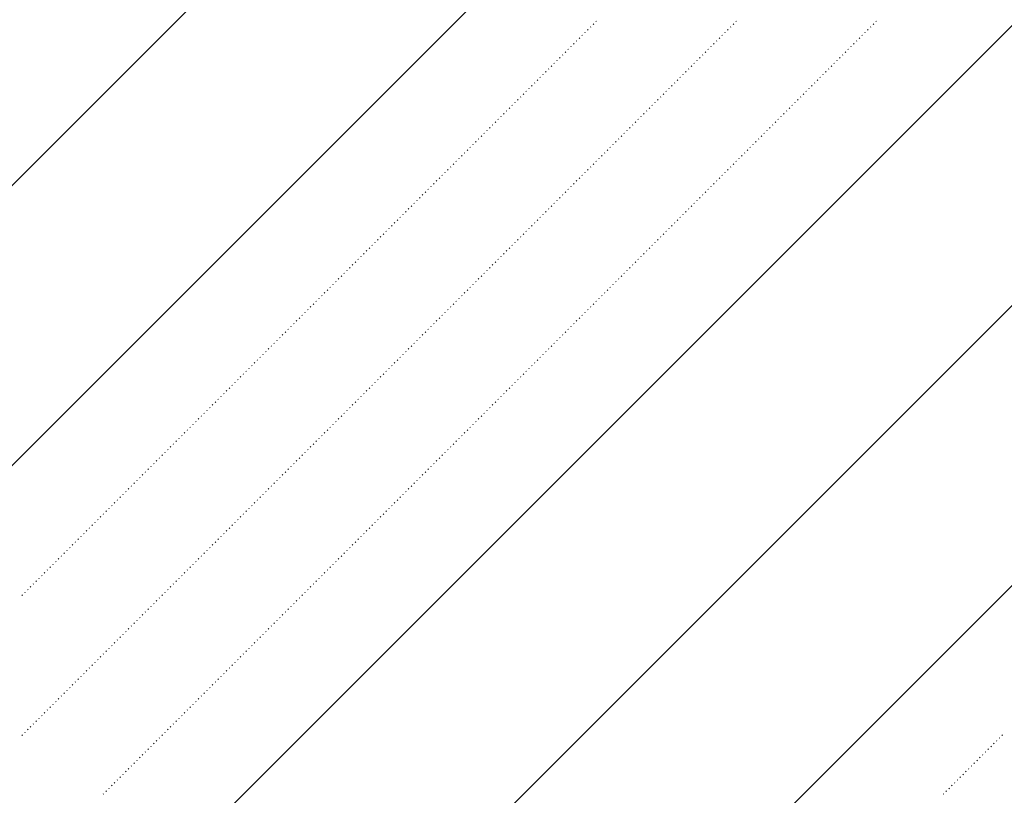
# Model space of a CAD drawing. Header units: millimetres. Extents: x 0 to 1260, y 0 to 297.
# Tile 66 of 104: x 264.05 to 270.27, y 127.41 to 132.31. Entities that reach past the tile are written whole.
import ezdxf

# ---------------------------------------------------------------- set-up
doc = ezdxf.new("R2010")
doc.units = ezdxf.units.MM
doc.linetypes.add('K5LT32802', pattern=[0])
doc.linetypes.add('K5LT32806', pattern=[0])
doc.layers.add('Системный слой', color=7, linetype='Continuous')

# ---------------------------------------------------------------- blocks, each defined once
blk = doc.blocks.new('U90')
at = {"layer": 'Системный слой', "color": 7, "linetype": 'K5LT32802', "lineweight": 9}
for p, q in [((253.8862, 119.3751), (270.2666, 135.7555)), ((253.8862, 121.1429), (268.4989, 135.7555)), ((253.8862, 115.8396), (273.8022, 135.7555)), ((253.8862, 114.0718), (273.8862, 134.0718)), ((253.8862, 112.304), (273.8862, 132.304))]:
    blk.add_line(p, q, dxfattribs=at)
at = {"layer": 'Системный слой', "color": 7, "linetype": 'K5LT32806', "lineweight": 18}
for p, q in [((267.674, 132.279), (267.6775, 132.2825)), ((267.6917, 132.2967), (267.6952, 132.3002)), ((268.5579, 132.279), (268.5614, 132.2825)), ((268.5756, 132.2967), (268.5791, 132.3002)), ((269.4418, 132.279), (269.4453, 132.2825)), ((269.4595, 132.2967), (269.463, 132.3002)), ((267.6033, 132.2083), (267.6068, 132.2118)), ((267.621, 132.226), (267.6245, 132.2295)), ((267.6387, 132.2436), (267.6422, 132.2472)), ((267.6563, 132.2613), (267.6599, 132.2649)), ((268.4872, 132.2083), (268.4907, 132.2118)), ((268.5049, 132.226), (268.5084, 132.2295)), ((268.5225, 132.2436), (268.5261, 132.2472)), ((268.5402, 132.2613), (268.5438, 132.2649)), ((269.3711, 132.2083), (269.3746, 132.2118)), ((269.3887, 132.226), (269.3923, 132.2295)), ((269.4064, 132.2436), (269.41, 132.2472)), ((269.4241, 132.2613), (269.4276, 132.2649)), ((267.5503, 132.1553), (267.5538, 132.1588)), ((267.5679, 132.1729), (267.5715, 132.1765)), ((267.5856, 132.1906), (267.5892, 132.1941)), ((268.4342, 132.1553), (268.4377, 132.1588)), ((268.4518, 132.1729), (268.4554, 132.1765)), ((268.4695, 132.1906), (268.473, 132.1941)), ((269.318, 132.1553), (269.3216, 132.1588)), ((269.3357, 132.1729), (269.3392, 132.1765)), ((269.3534, 132.1906), (269.3569, 132.1941)), ((267.4796, 132.0845), (267.4831, 132.0881)), ((267.4972, 132.1022), (267.5008, 132.1058)), ((267.5149, 132.1199), (267.5184, 132.1234)), ((267.5326, 132.1376), (267.5361, 132.1411)), ((268.3634, 132.0845), (268.367, 132.0881)), ((268.3811, 132.1022), (268.3847, 132.1058)), ((268.3988, 132.1199), (268.4023, 132.1234)), ((268.4165, 132.1376), (268.42, 132.1411)), ((269.2473, 132.0845), (269.2509, 132.0881)), ((269.265, 132.1022), (269.2685, 132.1058)), ((269.2827, 132.1199), (269.2862, 132.1234)), ((269.3004, 132.1376), (269.3039, 132.1411)), ((267.4265, 132.0315), (267.4301, 132.035)), ((267.4442, 132.0492), (267.4477, 132.0527)), ((267.4619, 132.0669), (267.4654, 132.0704)), ((268.3104, 132.0315), (268.3139, 132.035)), ((268.3281, 132.0492), (268.3316, 132.0527)), ((268.3458, 132.0669), (268.3493, 132.0704)), ((269.1943, 132.0315), (269.1978, 132.035)), ((269.212, 132.0492), (269.2155, 132.0527)), ((269.2296, 132.0669), (269.2332, 132.0704)), ((267.3558, 131.9608), (267.3594, 131.9643)), ((267.3735, 131.9785), (267.377, 131.982)), ((267.3912, 131.9962), (267.3947, 131.9997)), ((267.4088, 132.0138), (267.4124, 132.0174)), ((268.2397, 131.9608), (268.2432, 131.9643)), ((268.2574, 131.9785), (268.2609, 131.982)), ((268.2751, 131.9962), (268.2786, 131.9997)), ((268.2927, 132.0138), (268.2963, 132.0174)), ((269.1236, 131.9608), (269.1271, 131.9643)), ((269.1413, 131.9785), (269.1448, 131.982)), ((269.1589, 131.9962), (269.1625, 131.9997)), ((269.1766, 132.0138), (269.1802, 132.0174)), ((267.3028, 131.9078), (267.3063, 131.9113)), ((267.3205, 131.9254), (267.324, 131.929)), ((267.3381, 131.9431), (267.3417, 131.9467)), ((268.1867, 131.9078), (268.1902, 131.9113)), ((268.2043, 131.9254), (268.2079, 131.929)), ((268.222, 131.9431), (268.2256, 131.9467)), ((269.0705, 131.9078), (269.0741, 131.9113)), ((269.0882, 131.9254), (269.0918, 131.929)), ((269.1059, 131.9431), (269.1094, 131.9467)), ((267.2321, 131.8371), (267.2356, 131.8406)), ((267.2497, 131.8547), (267.2533, 131.8583)), ((267.2674, 131.8724), (267.271, 131.8759)), ((267.2851, 131.8901), (267.2886, 131.8936)), ((268.116, 131.8371), (268.1195, 131.8406)), ((268.1336, 131.8547), (268.1372, 131.8583)), ((268.1513, 131.8724), (268.1548, 131.8759)), ((268.169, 131.8901), (268.1725, 131.8936)), ((268.9998, 131.8371), (269.0034, 131.8406)), ((269.0175, 131.8547), (269.0211, 131.8583)), ((269.0352, 131.8724), (269.0387, 131.8759)), ((269.0529, 131.8901), (269.0564, 131.8936)), ((267.179, 131.784), (267.1826, 131.7876)), ((267.1967, 131.8017), (267.2003, 131.8052)), ((267.2144, 131.8194), (267.2179, 131.8229)), ((268.0629, 131.784), (268.0665, 131.7876)), ((268.0806, 131.8017), (268.0841, 131.8052)), ((268.0983, 131.8194), (268.1018, 131.8229)), ((268.9468, 131.784), (268.9503, 131.7876)), ((268.9645, 131.8017), (268.968, 131.8052)), ((268.9822, 131.8194), (268.9857, 131.8229)), ((267.1083, 131.7133), (267.1119, 131.7168)), ((267.126, 131.731), (267.1295, 131.7345)), ((267.1437, 131.7487), (267.1472, 131.7522)), ((267.1614, 131.7663), (267.1649, 131.7699)), ((267.9922, 131.7133), (267.9957, 131.7168)), ((268.0099, 131.731), (268.0134, 131.7345)), ((268.0276, 131.7487), (268.0311, 131.7522)), ((268.0452, 131.7663), (268.0488, 131.7699)), ((268.8761, 131.7133), (268.8796, 131.7168)), ((268.8938, 131.731), (268.8973, 131.7345)), ((268.9115, 131.7487), (268.915, 131.7522)), ((268.9291, 131.7663), (268.9327, 131.7699)), ((267.0553, 131.6603), (267.0588, 131.6638)), ((267.073, 131.678), (267.0765, 131.6815)), ((267.0907, 131.6956), (267.0942, 131.6992)), ((267.9392, 131.6603), (267.9427, 131.6638)), ((267.9569, 131.678), (267.9604, 131.6815)), ((267.9745, 131.6956), (267.9781, 131.6992)), ((268.8231, 131.6603), (268.8266, 131.6638)), ((268.8407, 131.678), (268.8443, 131.6815)), ((268.8584, 131.6956), (268.862, 131.6992)), ((266.9846, 131.5896), (266.9881, 131.5931)), ((267.0023, 131.6072), (267.0058, 131.6108)), ((267.0199, 131.6249), (267.0235, 131.6285)), ((267.0376, 131.6426), (267.0412, 131.6461)), ((267.8685, 131.5896), (267.872, 131.5931)), ((267.8861, 131.6072), (267.8897, 131.6108)), ((267.9038, 131.6249), (267.9074, 131.6285)), ((267.9215, 131.6426), (267.925, 131.6461)), ((268.7524, 131.5896), (268.7559, 131.5931)), ((268.77, 131.6072), (268.7736, 131.6108)), ((268.7877, 131.6249), (268.7912, 131.6285)), ((268.8054, 131.6426), (268.8089, 131.6461)), ((266.9316, 131.5365), (266.9351, 131.5401)), ((266.9492, 131.5542), (266.9528, 131.5577)), ((266.9669, 131.5719), (266.9704, 131.5754)), ((267.8154, 131.5365), (267.819, 131.5401)), ((267.8331, 131.5542), (267.8366, 131.5577)), ((267.8508, 131.5719), (267.8543, 131.5754)), ((268.6993, 131.5365), (268.7029, 131.5401)), ((268.717, 131.5542), (268.7205, 131.5577)), ((268.7347, 131.5719), (268.7382, 131.5754)), ((266.8608, 131.4658), (266.8644, 131.4694)), ((266.8785, 131.4835), (266.8821, 131.487)), ((266.8962, 131.5012), (266.8997, 131.5047)), ((266.9139, 131.5189), (266.9174, 131.5224)), ((267.7447, 131.4658), (267.7483, 131.4694)), ((267.7624, 131.4835), (267.7659, 131.487)), ((267.7801, 131.5012), (267.7836, 131.5047)), ((267.7978, 131.5189), (267.8013, 131.5224)), ((268.6286, 131.4658), (268.6321, 131.4694)), ((268.6463, 131.4835), (268.6498, 131.487)), ((268.664, 131.5012), (268.6675, 131.5047)), ((268.6816, 131.5189), (268.6852, 131.5224)), ((266.8078, 131.4128), (266.8113, 131.4163)), ((266.8255, 131.4305), (266.829, 131.434)), ((266.8432, 131.4481), (266.8467, 131.4517)), ((267.6917, 131.4128), (267.6952, 131.4163)), ((267.7094, 131.4305), (267.7129, 131.434)), ((267.727, 131.4481), (267.7306, 131.4517)), ((268.5756, 131.4128), (268.5791, 131.4163)), ((268.5933, 131.4305), (268.5968, 131.434)), ((268.6109, 131.4481), (268.6145, 131.4517)), ((266.7371, 131.3421), (266.7406, 131.3456)), ((266.7548, 131.3598), (266.7583, 131.3633)), ((266.7725, 131.3774), (266.776, 131.381)), ((266.7901, 131.3951), (266.7937, 131.3986)), ((267.621, 131.3421), (267.6245, 131.3456)), ((267.6387, 131.3598), (267.6422, 131.3633)), ((267.6563, 131.3774), (267.6599, 131.381)), ((267.674, 131.3951), (267.6775, 131.3986)), ((268.5049, 131.3421), (268.5084, 131.3456)), ((268.5225, 131.3598), (268.5261, 131.3633)), ((268.5402, 131.3774), (268.5438, 131.381)), ((268.5579, 131.3951), (268.5614, 131.3986)), ((266.6841, 131.289), (266.6876, 131.2926)), ((266.7017, 131.3067), (266.7053, 131.3103)), ((266.7194, 131.3244), (266.723, 131.3279)), ((267.5679, 131.289), (267.5715, 131.2926)), ((267.5856, 131.3067), (267.5892, 131.3103)), ((267.6033, 131.3244), (267.6068, 131.3279)), ((268.4518, 131.289), (268.4554, 131.2926)), ((268.4695, 131.3067), (268.473, 131.3103)), ((268.4872, 131.3244), (268.4907, 131.3279)), ((266.6134, 131.2183), (266.6169, 131.2219)), ((266.631, 131.236), (266.6346, 131.2395)), ((266.6487, 131.2537), (266.6522, 131.2572)), ((266.6664, 131.2714), (266.6699, 131.2749)), ((267.4972, 131.2183), (267.5008, 131.2219)), ((267.5149, 131.236), (267.5184, 131.2395)), ((267.5326, 131.2537), (267.5361, 131.2572)), ((267.5503, 131.2714), (267.5538, 131.2749)), ((268.3811, 131.2183), (268.3847, 131.2219)), ((268.3988, 131.236), (268.4023, 131.2395)), ((268.4165, 131.2537), (268.42, 131.2572)), ((268.4342, 131.2714), (268.4377, 131.2749)), ((266.5603, 131.1653), (266.5639, 131.1688)), ((266.578, 131.183), (266.5815, 131.1865)), ((266.5957, 131.2007), (266.5992, 131.2042)), ((267.4442, 131.1653), (267.4477, 131.1688)), ((267.4619, 131.183), (267.4654, 131.1865)), ((267.4796, 131.2007), (267.4831, 131.2042)), ((268.3281, 131.1653), (268.3316, 131.1688)), ((268.3458, 131.183), (268.3493, 131.1865)), ((268.3634, 131.2007), (268.367, 131.2042)), ((266.4896, 131.0946), (266.4931, 131.0981)), ((266.5073, 131.1123), (266.5108, 131.1158)), ((266.525, 131.1299), (266.5285, 131.1335)), ((266.5426, 131.1476), (266.5462, 131.1512)), ((267.3735, 131.0946), (267.377, 131.0981)), ((267.3912, 131.1123), (267.3947, 131.1158)), ((267.4088, 131.1299), (267.4124, 131.1335)), ((267.4265, 131.1476), (267.4301, 131.1512)), ((268.2574, 131.0946), (268.2609, 131.0981)), ((268.2751, 131.1123), (268.2786, 131.1158)), ((268.2927, 131.1299), (268.2963, 131.1335)), ((268.3104, 131.1476), (268.3139, 131.1512)), ((266.4189, 131.0239), (266.4224, 131.0274)), ((266.4366, 131.0416), (266.4401, 131.0451)), ((266.4543, 131.0592), (266.4578, 131.0628)), ((266.4719, 131.0769), (266.4755, 131.0805)), ((267.3028, 131.0239), (267.3063, 131.0274)), ((267.3205, 131.0416), (267.324, 131.0451)), ((267.3381, 131.0592), (267.3417, 131.0628)), ((267.3558, 131.0769), (267.3594, 131.0805)), ((268.1867, 131.0239), (268.1902, 131.0274)), ((268.2043, 131.0416), (268.2079, 131.0451)), ((268.222, 131.0592), (268.2256, 131.0628)), ((268.2397, 131.0769), (268.2432, 131.0805)), ((266.3659, 130.9708), (266.3694, 130.9744)), ((266.3835, 130.9885), (266.3871, 130.9921)), ((266.4012, 131.0062), (266.4048, 131.0097)), ((267.2497, 130.9708), (267.2533, 130.9744)), ((267.2674, 130.9885), (267.271, 130.9921)), ((267.2851, 131.0062), (267.2886, 131.0097)), ((268.1336, 130.9708), (268.1372, 130.9744)), ((268.1513, 130.9885), (268.1548, 130.9921)), ((268.169, 131.0062), (268.1725, 131.0097)), ((266.2952, 130.9001), (266.2987, 130.9037)), ((266.3128, 130.9178), (266.3164, 130.9214)), ((266.3305, 130.9355), (266.334, 130.939)), ((266.3482, 130.9532), (266.3517, 130.9567)), ((267.179, 130.9001), (267.1826, 130.9037)), ((267.1967, 130.9178), (267.2003, 130.9214)), ((267.2144, 130.9355), (267.2179, 130.939)), ((267.2321, 130.9532), (267.2356, 130.9567)), ((268.0629, 130.9001), (268.0665, 130.9037)), ((268.0806, 130.9178), (268.0841, 130.9214)), ((268.0983, 130.9355), (268.1018, 130.939)), ((268.116, 130.9532), (268.1195, 130.9567)), ((266.2421, 130.8471), (266.2457, 130.8506)), ((266.2598, 130.8648), (266.2633, 130.8683)), ((266.2775, 130.8825), (266.281, 130.886)), ((267.126, 130.8471), (267.1295, 130.8506)), ((267.1437, 130.8648), (267.1472, 130.8683)), ((267.1614, 130.8825), (267.1649, 130.886)), ((268.0099, 130.8471), (268.0134, 130.8506)), ((268.0276, 130.8648), (268.0311, 130.8683)), ((268.0452, 130.8825), (268.0488, 130.886)), ((266.1714, 130.7764), (266.1749, 130.7799)), ((266.1891, 130.7941), (266.1926, 130.7976)), ((266.2068, 130.8117), (266.2103, 130.8153)), ((266.2244, 130.8294), (266.228, 130.833)), ((267.0553, 130.7764), (267.0588, 130.7799)), ((267.073, 130.7941), (267.0765, 130.7976)), ((267.0907, 130.8117), (267.0942, 130.8153)), ((267.1083, 130.8294), (267.1119, 130.833)), ((267.9392, 130.7764), (267.9427, 130.7799)), ((267.9569, 130.7941), (267.9604, 130.7976)), ((267.9745, 130.8117), (267.9781, 130.8153)), ((267.9922, 130.8294), (267.9957, 130.833)), ((266.1184, 130.7234), (266.1219, 130.7269)), ((266.1361, 130.741), (266.1396, 130.7446)), ((266.1537, 130.7587), (266.1573, 130.7623)), ((267.0023, 130.7234), (267.0058, 130.7269)), ((267.0199, 130.741), (267.0235, 130.7446)), ((267.0376, 130.7587), (267.0412, 130.7623)), ((267.8861, 130.7234), (267.8897, 130.7269)), ((267.9038, 130.741), (267.9074, 130.7446)), ((267.9215, 130.7587), (267.925, 130.7623)), ((266.0477, 130.6527), (266.0512, 130.6562)), ((266.0653, 130.6703), (266.0689, 130.6739)), ((266.083, 130.688), (266.0866, 130.6915)), ((266.1007, 130.7057), (266.1042, 130.7092)), ((266.9316, 130.6527), (266.9351, 130.6562)), ((266.9492, 130.6703), (266.9528, 130.6739)), ((266.9669, 130.688), (266.9704, 130.6915)), ((266.9846, 130.7057), (266.9881, 130.7092)), ((267.8154, 130.6527), (267.819, 130.6562)), ((267.8331, 130.6703), (267.8366, 130.6739)), ((267.8508, 130.688), (267.8543, 130.6915)), ((267.8685, 130.7057), (267.872, 130.7092)), ((265.9946, 130.5996), (265.9982, 130.6032)), ((266.0123, 130.6173), (266.0158, 130.6208)), ((266.03, 130.635), (266.0335, 130.6385)), ((266.8785, 130.5996), (266.8821, 130.6032)), ((266.8962, 130.6173), (266.8997, 130.6208)), ((266.9139, 130.635), (266.9174, 130.6385)), ((267.7624, 130.5996), (267.7659, 130.6032)), ((267.7801, 130.6173), (267.7836, 130.6208)), ((267.7978, 130.635), (267.8013, 130.6385)), ((265.9239, 130.5289), (265.9275, 130.5324)), ((265.9416, 130.5466), (265.9451, 130.5501)), ((265.9593, 130.5643), (265.9628, 130.5678)), ((265.977, 130.5819), (265.9805, 130.5855)), ((266.8078, 130.5289), (266.8113, 130.5324)), ((266.8255, 130.5466), (266.829, 130.5501)), ((266.8432, 130.5643), (266.8467, 130.5678)), ((266.8608, 130.5819), (266.8644, 130.5855)), ((267.6917, 130.5289), (267.6952, 130.5324)), ((267.7094, 130.5466), (267.7129, 130.5501)), ((267.727, 130.5643), (267.7306, 130.5678)), ((267.7447, 130.5819), (267.7483, 130.5855)), ((265.8709, 130.4759), (265.8744, 130.4794)), ((265.8886, 130.4936), (265.8921, 130.4971)), ((265.9062, 130.5112), (265.9098, 130.5148)), ((266.7548, 130.4759), (266.7583, 130.4794)), ((266.7725, 130.4936), (266.776, 130.4971)), ((266.7901, 130.5112), (266.7937, 130.5148)), ((267.6387, 130.4759), (267.6422, 130.4794)), ((267.6563, 130.4936), (267.6599, 130.4971)), ((267.674, 130.5112), (267.6775, 130.5148)), ((265.8002, 130.4052), (265.8037, 130.4087)), ((265.8179, 130.4228), (265.8214, 130.4264)), ((265.8355, 130.4405), (265.8391, 130.4441)), ((265.8532, 130.4582), (265.8567, 130.4617)), ((266.6841, 130.4052), (266.6876, 130.4087)), ((266.7017, 130.4228), (266.7053, 130.4264)), ((266.7194, 130.4405), (266.723, 130.4441)), ((266.7371, 130.4582), (266.7406, 130.4617)), ((267.5679, 130.4052), (267.5715, 130.4087)), ((267.5856, 130.4228), (267.5892, 130.4264)), ((267.6033, 130.4405), (267.6068, 130.4441)), ((267.621, 130.4582), (267.6245, 130.4617)), ((265.7471, 130.3521), (265.7507, 130.3557)), ((265.7648, 130.3698), (265.7684, 130.3733)), ((265.7825, 130.3875), (265.786, 130.391)), ((266.631, 130.3521), (266.6346, 130.3557)), ((266.6487, 130.3698), (266.6522, 130.3733)), ((266.6664, 130.3875), (266.6699, 130.391)), ((267.5149, 130.3521), (267.5184, 130.3557)), ((267.5326, 130.3698), (267.5361, 130.3733)), ((267.5503, 130.3875), (267.5538, 130.391)), ((265.6764, 130.2814), (265.68, 130.285)), ((265.6941, 130.2991), (265.6976, 130.3026)), ((265.7118, 130.3168), (265.7153, 130.3203)), ((265.7295, 130.3345), (265.733, 130.338)), ((266.5603, 130.2814), (266.5639, 130.285)), ((266.578, 130.2991), (266.5815, 130.3026)), ((266.5957, 130.3168), (266.5992, 130.3203)), ((266.6134, 130.3345), (266.6169, 130.338)), ((267.4442, 130.2814), (267.4477, 130.285)), ((267.4619, 130.2991), (267.4654, 130.3026)), ((267.4796, 130.3168), (267.4831, 130.3203)), ((267.4972, 130.3345), (267.5008, 130.338)), ((265.6234, 130.2284), (265.6269, 130.2319)), ((265.6411, 130.2461), (265.6446, 130.2496)), ((265.6588, 130.2637), (265.6623, 130.2673)), ((266.5073, 130.2284), (266.5108, 130.2319)), ((266.525, 130.2461), (266.5285, 130.2496)), ((266.5426, 130.2637), (266.5462, 130.2673)), ((267.3912, 130.2284), (267.3947, 130.2319)), ((267.4088, 130.2461), (267.4124, 130.2496)), ((267.4265, 130.2637), (267.4301, 130.2673)), ((265.5527, 130.1577), (265.5562, 130.1612)), ((265.5704, 130.1754), (265.5739, 130.1789)), ((265.588, 130.193), (265.5916, 130.1966)), ((265.6057, 130.2107), (265.6093, 130.2142)), ((266.4366, 130.1577), (266.4401, 130.1612)), ((266.4543, 130.1754), (266.4578, 130.1789)), ((266.4719, 130.193), (266.4755, 130.1966)), ((266.4896, 130.2107), (266.4931, 130.2142)), ((267.3205, 130.1577), (267.324, 130.1612)), ((267.3381, 130.1754), (267.3417, 130.1789)), ((267.3558, 130.193), (267.3594, 130.1966)), ((267.3735, 130.2107), (267.377, 130.2142)), ((265.4997, 130.1046), (265.5032, 130.1082)), ((265.5173, 130.1223), (265.5209, 130.1259)), ((265.535, 130.14), (265.5386, 130.1435)), ((266.3835, 130.1046), (266.3871, 130.1082)), ((266.4012, 130.1223), (266.4048, 130.1259)), ((266.4189, 130.14), (266.4224, 130.1435)), ((267.2674, 130.1046), (267.271, 130.1082)), ((267.2851, 130.1223), (267.2886, 130.1259)), ((267.3028, 130.14), (267.3063, 130.1435)), ((265.4289, 130.0339), (265.4325, 130.0375)), ((265.4466, 130.0516), (265.4502, 130.0551)), ((265.4643, 130.0693), (265.4678, 130.0728)), ((265.482, 130.087), (265.4855, 130.0905)), ((266.3128, 130.0339), (266.3164, 130.0375)), ((266.3305, 130.0516), (266.334, 130.0551)), ((266.3482, 130.0693), (266.3517, 130.0728)), ((266.3659, 130.087), (266.3694, 130.0905)), ((267.1967, 130.0339), (267.2003, 130.0375)), ((267.2144, 130.0516), (267.2179, 130.0551)), ((267.2321, 130.0693), (267.2356, 130.0728)), ((267.2497, 130.087), (267.2533, 130.0905)), ((265.3759, 129.9809), (265.3795, 129.9844)), ((265.3936, 129.9986), (265.3971, 130.0021)), ((265.4113, 130.0163), (265.4148, 130.0198)), ((266.2598, 129.9809), (266.2633, 129.9844)), ((266.2775, 129.9986), (266.281, 130.0021)), ((266.2952, 130.0163), (266.2987, 130.0198)), ((267.1437, 129.9809), (267.1472, 129.9844)), ((267.1614, 129.9986), (267.1649, 130.0021)), ((267.179, 130.0163), (267.1826, 130.0198)), ((265.3052, 129.9102), (265.3087, 129.9137)), ((265.3229, 129.9279), (265.3264, 129.9314)), ((265.3406, 129.9455), (265.3441, 129.9491)), ((265.3582, 129.9632), (265.3618, 129.9668)), ((266.1891, 129.9102), (266.1926, 129.9137)), ((266.2068, 129.9279), (266.2103, 129.9314)), ((266.2244, 129.9455), (266.228, 129.9491)), ((266.2421, 129.9632), (266.2457, 129.9668)), ((267.073, 129.9102), (267.0765, 129.9137)), ((267.0907, 129.9279), (267.0942, 129.9314)), ((267.1083, 129.9455), (267.1119, 129.9491)), ((267.126, 129.9632), (267.1295, 129.9668)), ((265.2522, 129.8572), (265.2557, 129.8607)), ((265.2699, 129.8748), (265.2734, 129.8784)), ((265.2875, 129.8925), (265.2911, 129.896)), ((266.1361, 129.8572), (266.1396, 129.8607)), ((266.1537, 129.8748), (266.1573, 129.8784)), ((266.1714, 129.8925), (266.1749, 129.896)), ((267.0199, 129.8572), (267.0235, 129.8607)), ((267.0376, 129.8748), (267.0412, 129.8784)), ((267.0553, 129.8925), (267.0588, 129.896)), ((265.1815, 129.7864), (265.185, 129.79)), ((265.1991, 129.8041), (265.2027, 129.8077)), ((265.2168, 129.8218), (265.2204, 129.8253)), ((265.2345, 129.8395), (265.238, 129.843)), ((266.0653, 129.7864), (266.0689, 129.79)), ((266.083, 129.8041), (266.0866, 129.8077)), ((266.1007, 129.8218), (266.1042, 129.8253)), ((266.1184, 129.8395), (266.1219, 129.843)), ((266.9492, 129.7864), (266.9528, 129.79)), ((266.9669, 129.8041), (266.9704, 129.8077)), ((266.9846, 129.8218), (266.9881, 129.8253)), ((267.0023, 129.8395), (267.0058, 129.843)), ((265.1284, 129.7334), (265.132, 129.7369)), ((265.1461, 129.7511), (265.1496, 129.7546)), ((265.1638, 129.7688), (265.1673, 129.7723)), ((266.0123, 129.7334), (266.0158, 129.7369)), ((266.03, 129.7511), (266.0335, 129.7546)), ((266.0477, 129.7688), (266.0512, 129.7723)), ((266.8962, 129.7334), (266.8997, 129.7369)), ((266.9139, 129.7511), (266.9174, 129.7546)), ((266.9316, 129.7688), (266.9351, 129.7723)), ((265.0577, 129.6627), (265.0613, 129.6662)), ((265.0754, 129.6804), (265.0789, 129.6839)), ((265.0931, 129.6981), (265.0966, 129.7016)), ((265.1108, 129.7157), (265.1143, 129.7193)), ((265.9416, 129.6627), (265.9451, 129.6662)), ((265.9593, 129.6804), (265.9628, 129.6839)), ((265.977, 129.6981), (265.9805, 129.7016)), ((265.9946, 129.7157), (265.9982, 129.7193)), ((266.8255, 129.6627), (266.829, 129.6662)), ((266.8432, 129.6804), (266.8467, 129.6839)), ((266.8608, 129.6981), (266.8644, 129.7016)), ((266.8785, 129.7157), (266.8821, 129.7193)), ((265.0047, 129.6097), (265.0082, 129.6132)), ((265.0224, 129.6273), (265.0259, 129.6309)), ((265.04, 129.645), (265.0436, 129.6486)), ((265.8886, 129.6097), (265.8921, 129.6132)), ((265.9062, 129.6273), (265.9098, 129.6309)), ((265.9239, 129.645), (265.9275, 129.6486)), ((266.7725, 129.6097), (266.776, 129.6132)), ((266.7901, 129.6273), (266.7937, 129.6309)), ((266.8078, 129.645), (266.8113, 129.6486)), ((264.934, 129.539), (264.9375, 129.5425)), ((264.9517, 129.5566), (264.9552, 129.5602)), ((264.9693, 129.5743), (264.9729, 129.5778)), ((264.987, 129.592), (264.9905, 129.5955)), ((265.8179, 129.539), (265.8214, 129.5425)), ((265.8355, 129.5566), (265.8391, 129.5602)), ((265.8532, 129.5743), (265.8567, 129.5778)), ((265.8709, 129.592), (265.8744, 129.5955)), ((266.7017, 129.539), (266.7053, 129.5425)), ((266.7194, 129.5566), (266.723, 129.5602)), ((266.7371, 129.5743), (266.7406, 129.5778)), ((266.7548, 129.592), (266.7583, 129.5955)), ((264.8809, 129.4859), (264.8845, 129.4895)), ((264.8986, 129.5036), (264.9022, 129.5071)), ((264.9163, 129.5213), (264.9198, 129.5248)), ((265.7648, 129.4859), (265.7684, 129.4895)), ((265.7825, 129.5036), (265.786, 129.5071)), ((265.8002, 129.5213), (265.8037, 129.5248)), ((266.6487, 129.4859), (266.6522, 129.4895)), ((266.6664, 129.5036), (266.6699, 129.5071)), ((266.6841, 129.5213), (266.6876, 129.5248)), ((264.8102, 129.4152), (264.8138, 129.4187)), ((264.8279, 129.4329), (264.8314, 129.4364)), ((264.8456, 129.4506), (264.8491, 129.4541)), ((264.8633, 129.4682), (264.8668, 129.4718)), ((265.6941, 129.4152), (265.6976, 129.4187)), ((265.7118, 129.4329), (265.7153, 129.4364)), ((265.7295, 129.4506), (265.733, 129.4541)), ((265.7471, 129.4682), (265.7507, 129.4718)), ((266.578, 129.4152), (266.5815, 129.4187)), ((266.5957, 129.4329), (266.5992, 129.4364)), ((266.6134, 129.4506), (266.6169, 129.4541)), ((266.631, 129.4682), (266.6346, 129.4718)), ((264.7572, 129.3622), (264.7607, 129.3657)), ((264.7749, 129.3799), (264.7784, 129.3834)), ((264.7926, 129.3975), (264.7961, 129.4011)), ((265.6411, 129.3622), (265.6446, 129.3657)), ((265.6588, 129.3799), (265.6623, 129.3834)), ((265.6764, 129.3975), (265.68, 129.4011)), ((266.525, 129.3622), (266.5285, 129.3657)), ((266.5426, 129.3799), (266.5462, 129.3834)), ((266.5603, 129.3975), (266.5639, 129.4011)), ((264.6865, 129.2915), (264.69, 129.295)), ((264.7042, 129.3091), (264.7077, 129.3127)), ((264.7218, 129.3268), (264.7254, 129.3304)), ((264.7395, 129.3445), (264.7431, 129.348)), ((265.5704, 129.2915), (265.5739, 129.295)), ((265.588, 129.3091), (265.5916, 129.3127)), ((265.6057, 129.3268), (265.6093, 129.3304)), ((265.6234, 129.3445), (265.6269, 129.348)), ((266.4543, 129.2915), (266.4578, 129.295)), ((266.4719, 129.3091), (266.4755, 129.3127)), ((266.4896, 129.3268), (266.4931, 129.3304)), ((266.5073, 129.3445), (266.5108, 129.348)), ((264.6335, 129.2384), (264.637, 129.242)), ((264.6511, 129.2561), (264.6547, 129.2597)), ((264.6688, 129.2738), (264.6723, 129.2773)), ((265.5173, 129.2384), (265.5209, 129.242)), ((265.535, 129.2561), (265.5386, 129.2597)), ((265.5527, 129.2738), (265.5562, 129.2773)), ((266.4012, 129.2384), (266.4048, 129.242)), ((266.4189, 129.2561), (266.4224, 129.2597)), ((266.4366, 129.2738), (266.4401, 129.2773)), ((264.5627, 129.1677), (264.5663, 129.1713)), ((264.5804, 129.1854), (264.584, 129.1889)), ((264.5981, 129.2031), (264.6016, 129.2066)), ((264.6158, 129.2208), (264.6193, 129.2243)), ((265.4466, 129.1677), (265.4502, 129.1713)), ((265.4643, 129.1854), (265.4678, 129.1889)), ((265.482, 129.2031), (265.4855, 129.2066)), ((265.4997, 129.2208), (265.5032, 129.2243)), ((266.3305, 129.1677), (266.334, 129.1713)), ((266.3482, 129.1854), (266.3517, 129.1889)), ((266.3659, 129.2031), (266.3694, 129.2066)), ((266.3835, 129.2208), (266.3871, 129.2243)), ((264.492, 129.097), (264.4956, 129.1006)), ((264.5097, 129.1147), (264.5132, 129.1182)), ((264.5274, 129.1324), (264.5309, 129.1359)), ((264.5451, 129.15), (264.5486, 129.1536)), ((265.3759, 129.097), (265.3795, 129.1006)), ((265.3936, 129.1147), (265.3971, 129.1182)), ((265.4113, 129.1324), (265.4148, 129.1359)), ((265.4289, 129.15), (265.4325, 129.1536)), ((266.2598, 129.097), (266.2633, 129.1006)), ((266.2775, 129.1147), (266.281, 129.1182)), ((266.2952, 129.1324), (266.2987, 129.1359)), ((266.3128, 129.15), (266.3164, 129.1536)), ((264.439, 129.044), (264.4425, 129.0475)), ((264.4567, 129.0617), (264.4602, 129.0652)), ((264.4744, 129.0793), (264.4779, 129.0829)), ((265.3229, 129.044), (265.3264, 129.0475)), ((265.3406, 129.0617), (265.3441, 129.0652)), ((265.3582, 129.0793), (265.3618, 129.0829)), ((266.2068, 129.044), (266.2103, 129.0475)), ((266.2244, 129.0617), (266.228, 129.0652)), ((266.2421, 129.0793), (266.2457, 129.0829)), ((264.3683, 128.9733), (264.3718, 128.9768)), ((264.386, 128.9909), (264.3895, 128.9945)), ((264.4036, 129.0086), (264.4072, 129.0122)), ((264.4213, 129.0263), (264.4249, 129.0298)), ((265.2522, 128.9733), (265.2557, 128.9768)), ((265.2699, 128.9909), (265.2734, 128.9945)), ((265.2875, 129.0086), (265.2911, 129.0122)), ((265.3052, 129.0263), (265.3087, 129.0298)), ((266.1361, 128.9733), (266.1396, 128.9768)), ((266.1537, 128.9909), (266.1573, 128.9945)), ((266.1714, 129.0086), (266.1749, 129.0122)), ((266.1891, 129.0263), (266.1926, 129.0298)), ((264.3153, 128.9202), (264.3188, 128.9238)), ((264.3329, 128.9379), (264.3365, 128.9415)), ((264.3506, 128.9556), (264.3541, 128.9591)), ((265.1991, 128.9202), (265.2027, 128.9238)), ((265.2168, 128.9379), (265.2204, 128.9415)), ((265.2345, 128.9556), (265.238, 128.9591)), ((266.083, 128.9202), (266.0866, 128.9238)), ((266.1007, 128.9379), (266.1042, 128.9415)), ((266.1184, 128.9556), (266.1219, 128.9591)), ((264.2445, 128.8495), (264.2481, 128.8531)), ((264.2622, 128.8672), (264.2658, 128.8707)), ((264.2799, 128.8849), (264.2834, 128.8884)), ((264.2976, 128.9026), (264.3011, 128.9061)), ((265.1284, 128.8495), (265.132, 128.8531)), ((265.1461, 128.8672), (265.1496, 128.8707)), ((265.1638, 128.8849), (265.1673, 128.8884)), ((265.1815, 128.9026), (265.185, 128.9061)), ((266.0123, 128.8495), (266.0158, 128.8531)), ((266.03, 128.8672), (266.0335, 128.8707)), ((266.0477, 128.8849), (266.0512, 128.8884)), ((266.0653, 128.9026), (266.0689, 128.9061)), ((264.1915, 128.7965), (264.195, 128.8)), ((264.2092, 128.8142), (264.2127, 128.8177)), ((264.2269, 128.8319), (264.2304, 128.8354)), ((265.0754, 128.7965), (265.0789, 128.8)), ((265.0931, 128.8142), (265.0966, 128.8177)), ((265.1108, 128.8319), (265.1143, 128.8354)), ((265.9593, 128.7965), (265.9628, 128.8)), ((265.977, 128.8142), (265.9805, 128.8177)), ((265.9946, 128.8319), (265.9982, 128.8354)), ((264.1208, 128.7258), (264.1243, 128.7293)), ((264.1385, 128.7435), (264.142, 128.747)), ((264.1562, 128.7611), (264.1597, 128.7647)), ((264.1738, 128.7788), (264.1774, 128.7824)), ((265.0047, 128.7258), (265.0082, 128.7293)), ((265.0224, 128.7435), (265.0259, 128.747)), ((265.04, 128.7611), (265.0436, 128.7647)), ((265.0577, 128.7788), (265.0613, 128.7824)), ((265.8886, 128.7258), (265.8921, 128.7293)), ((265.9062, 128.7435), (265.9098, 128.747)), ((265.9239, 128.7611), (265.9275, 128.7647)), ((265.9416, 128.7788), (265.9451, 128.7824)), ((264.0678, 128.6728), (264.0713, 128.6763)), ((264.0854, 128.6904), (264.089, 128.694)), ((264.1031, 128.7081), (264.1067, 128.7116)), ((264.9517, 128.6728), (264.9552, 128.6763)), ((264.9693, 128.6904), (264.9729, 128.694)), ((264.987, 128.7081), (264.9905, 128.7116)), ((265.8355, 128.6728), (265.8391, 128.6763)), ((265.8532, 128.6904), (265.8567, 128.694)), ((265.8709, 128.7081), (265.8744, 128.7116)), ((264.8809, 128.602), (264.8845, 128.6056)), ((264.8986, 128.6197), (264.9022, 128.6233)), ((264.9163, 128.6374), (264.9198, 128.6409)), ((264.934, 128.6551), (264.9375, 128.6586)), ((265.7648, 128.602), (265.7684, 128.6056)), ((265.7825, 128.6197), (265.786, 128.6233)), ((265.8002, 128.6374), (265.8037, 128.6409)), ((265.8179, 128.6551), (265.8214, 128.6586)), ((264.8279, 128.549), (264.8314, 128.5525)), ((264.8456, 128.5667), (264.8491, 128.5702)), ((264.8633, 128.5844), (264.8668, 128.5879)), ((265.7118, 128.549), (265.7153, 128.5525)), ((265.7295, 128.5667), (265.733, 128.5702)), ((265.7471, 128.5844), (265.7507, 128.5879)), ((264.7572, 128.4783), (264.7607, 128.4818)), ((264.7749, 128.496), (264.7784, 128.4995)), ((264.7926, 128.5137), (264.7961, 128.5172)), ((264.8102, 128.5313), (264.8138, 128.5349)), ((265.6411, 128.4783), (265.6446, 128.4818)), ((265.6588, 128.496), (265.6623, 128.4995)), ((265.6764, 128.5137), (265.68, 128.5172)), ((265.6941, 128.5313), (265.6976, 128.5349)), ((264.7042, 128.4253), (264.7077, 128.4288)), ((264.7218, 128.4429), (264.7254, 128.4465)), ((264.7395, 128.4606), (264.7431, 128.4642)), ((265.588, 128.4253), (265.5916, 128.4288)), ((265.6057, 128.4429), (265.6093, 128.4465)), ((265.6234, 128.4606), (265.6269, 128.4642)), ((264.6335, 128.3546), (264.637, 128.3581)), ((264.6511, 128.3722), (264.6547, 128.3758)), ((264.6688, 128.3899), (264.6723, 128.3934)), ((264.6865, 128.4076), (264.69, 128.4111)), ((265.5173, 128.3546), (265.5209, 128.3581)), ((265.535, 128.3722), (265.5386, 128.3758)), ((265.5527, 128.3899), (265.5562, 128.3934)), ((265.5704, 128.4076), (265.5739, 128.4111)), ((264.5804, 128.3015), (264.584, 128.3051)), ((264.5981, 128.3192), (264.6016, 128.3227)), ((264.6158, 128.3369), (264.6193, 128.3404)), ((265.4643, 128.3015), (265.4678, 128.3051)), ((265.482, 128.3192), (265.4855, 128.3227)), ((265.4997, 128.3369), (265.5032, 128.3404)), ((264.5097, 128.2308), (264.5132, 128.2343)), ((264.5274, 128.2485), (264.5309, 128.252)), ((264.5451, 128.2662), (264.5486, 128.2697)), ((264.5627, 128.2838), (264.5663, 128.2874)), ((265.3936, 128.2308), (265.3971, 128.2343)), ((265.4113, 128.2485), (265.4148, 128.252)), ((265.4289, 128.2662), (265.4325, 128.2697)), ((265.4466, 128.2838), (265.4502, 128.2874)), ((264.4567, 128.1778), (264.4602, 128.1813)), ((264.4744, 128.1955), (264.4779, 128.199)), ((264.492, 128.2131), (264.4956, 128.2167)), ((265.3406, 128.1778), (265.3441, 128.1813)), ((265.3582, 128.1955), (265.3618, 128.199)), ((265.3759, 128.2131), (265.3795, 128.2167)), ((264.386, 128.1071), (264.3895, 128.1106)), ((264.4036, 128.1247), (264.4072, 128.1283)), ((264.4213, 128.1424), (264.4249, 128.146)), ((264.439, 128.1601), (264.4425, 128.1636)), ((265.2699, 128.1071), (265.2734, 128.1106)), ((265.2875, 128.1247), (265.2911, 128.1283)), ((265.3052, 128.1424), (265.3087, 128.146)), ((265.3229, 128.1601), (265.3264, 128.1636)), ((264.3329, 128.054), (264.3365, 128.0576)), ((264.3506, 128.0717), (264.3541, 128.0752)), ((264.3683, 128.0894), (264.3718, 128.0929)), ((265.2168, 128.054), (265.2204, 128.0576)), ((265.2345, 128.0717), (265.238, 128.0752)), ((265.2522, 128.0894), (265.2557, 128.0929)), ((264.2622, 127.9833), (264.2658, 127.9869)), ((264.2799, 128.001), (264.2834, 128.0045)), ((264.2976, 128.0187), (264.3011, 128.0222)), ((264.3153, 128.0364), (264.3188, 128.0399)), ((265.1461, 127.9833), (265.1496, 127.9869)), ((265.1638, 128.001), (265.1673, 128.0045)), ((265.1815, 128.0187), (265.185, 128.0222)), ((265.1991, 128.0364), (265.2027, 128.0399)), ((264.2092, 127.9303), (264.2127, 127.9338)), ((264.2269, 127.948), (264.2304, 127.9515)), ((264.2445, 127.9656), (264.2481, 127.9692)), ((265.0931, 127.9303), (265.0966, 127.9338)), ((265.1108, 127.948), (265.1143, 127.9515)), ((265.1284, 127.9656), (265.132, 127.9692)), ((264.1385, 127.8596), (264.142, 127.8631)), ((264.1562, 127.8773), (264.1597, 127.8808)), ((264.1738, 127.8949), (264.1774, 127.8985)), ((264.1915, 127.9126), (264.195, 127.9161)), ((265.0224, 127.8596), (265.0259, 127.8631)), ((265.04, 127.8773), (265.0436, 127.8808)), ((265.0577, 127.8949), (265.0613, 127.8985)), ((265.0754, 127.9126), (265.0789, 127.9161)), ((264.0854, 127.8065), (264.089, 127.8101)), ((264.1031, 127.8242), (264.1067, 127.8278)), ((264.1208, 127.8419), (264.1243, 127.8454)), ((264.9693, 127.8065), (264.9729, 127.8101)), ((264.987, 127.8242), (264.9905, 127.8278)), ((265.0047, 127.8419), (265.0082, 127.8454)), ((264.0678, 127.7889), (264.0713, 127.7924)), ((264.8986, 127.7358), (264.9022, 127.7394)), ((264.9163, 127.7535), (264.9198, 127.757)), ((264.934, 127.7712), (264.9375, 127.7747)), ((264.9517, 127.7889), (264.9552, 127.7924)), ((270.2019, 127.7358), (270.2055, 127.7394)), ((270.2196, 127.7535), (270.2231, 127.757)), ((270.2373, 127.7712), (270.2408, 127.7747)), ((270.255, 127.7889), (270.2585, 127.7924)), ((264.8456, 127.6828), (264.8491, 127.6863)), ((264.8633, 127.7005), (264.8668, 127.704)), ((264.8809, 127.7182), (264.8845, 127.7217)), ((270.1489, 127.6828), (270.1524, 127.6863)), ((270.1666, 127.7005), (270.1701, 127.704)), ((270.1842, 127.7182), (270.1878, 127.7217)), ((264.7749, 127.6121), (264.7784, 127.6156)), ((264.7926, 127.6298), (264.7961, 127.6333)), ((264.8102, 127.6474), (264.8138, 127.651)), ((264.8279, 127.6651), (264.8314, 127.6687)), ((270.0782, 127.6121), (270.0817, 127.6156)), ((270.0959, 127.6298), (270.0994, 127.6333)), ((270.1135, 127.6474), (270.1171, 127.651)), ((270.1312, 127.6651), (270.1347, 127.6687)), ((264.7218, 127.5591), (264.7254, 127.5626)), ((264.7395, 127.5767), (264.7431, 127.5803)), ((264.7572, 127.5944), (264.7607, 127.5979)), ((270.0251, 127.5591), (270.0287, 127.5626)), ((270.0428, 127.5767), (270.0464, 127.5803)), ((270.0605, 127.5944), (270.064, 127.5979)), ((264.6511, 127.4883), (264.6547, 127.4919)), ((264.6688, 127.506), (264.6723, 127.5096)), ((264.6865, 127.5237), (264.69, 127.5272)), ((264.7042, 127.5414), (264.7077, 127.5449)), ((269.9544, 127.4883), (269.958, 127.4919)), ((269.9721, 127.506), (269.9756, 127.5096)), ((269.9898, 127.5237), (269.9933, 127.5272)), ((270.0075, 127.5414), (270.011, 127.5449)), ((264.5981, 127.4353), (264.6016, 127.4389)), ((264.6158, 127.453), (264.6193, 127.4565)), ((264.6335, 127.4707), (264.637, 127.4742)), ((269.9014, 127.4353), (269.9049, 127.4389)), ((269.9191, 127.453), (269.9226, 127.4565)), ((269.9368, 127.4707), (269.9403, 127.4742)), ((264.5804, 127.4176), (264.584, 127.4212)), ((269.8837, 127.4176), (269.8873, 127.4212))]:
    blk.add_line(p, q, dxfattribs=at)

msp = doc.modelspace()

# ---------------------------------------------------------------- block references
at = {"layer": 'Системный слой'}
msp.add_blockref('U90', (0, 0), dxfattribs=at)

doc.saveas('drawing.dxf')
